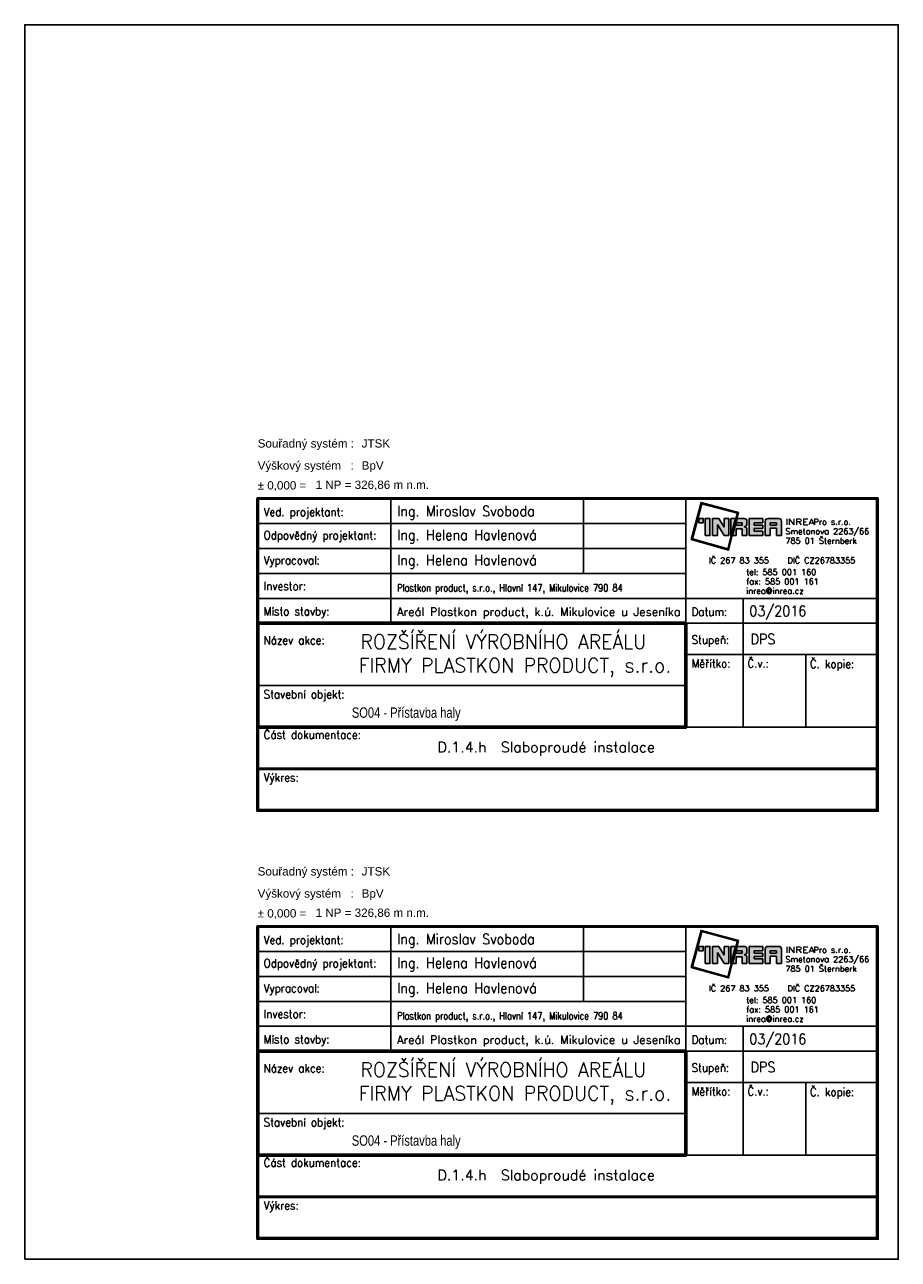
# Paper-space layout 'titulní' of a CAD drawing. Header units: millimetres. Extents: x 420 to 630, y 0 to 297.
import ezdxf
from ezdxf.enums import TextEntityAlignment as Align

# ---------------------------------------------------------------- set-up
doc = ezdxf.new("R2010")
doc.units = ezdxf.units.MM
doc.layers.add('_rámeček', color=8, linetype='Continuous', plot=False)
doc.layers.add('IN_RAZITKO', color=7, linetype='Continuous')
doc.styles.add('ARI-ROM-UNI', font='simplex.shx', dxfattribs={"width": 0.8})
doc.styles.add('Arial', font='arial.ttf', dxfattribs={"width": 0.8})
doc.styles.add('ROMANS', font='ic-romans.shx', dxfattribs={"width": 0.8})

# ---------------------------------------------------------------- blocks, each defined once
blk = doc.blocks.new('INREA RAZÍTKO')
at = {"layer": 'IN_RAZITKO', "transparency": 33554687}
blk.add_hatch(color=256, dxfattribs=at).paths.add_polyline_path([(-3.869, 7.655), (-3.904, 7.527), (-3.878, 7.527), (-3.839, 7.673), (-4.74, 7.912), (-4.978, 7.018), (-4.08, 6.768), (-3.993, 7.115), (-4.019, 7.115), (-4.098, 6.799), (-4.947, 7.035), (-4.722, 7.882)])
h = blk.add_hatch(color=256, dxfattribs=at)
h.paths.add_polyline_path([(-4.687, 7.527), (-4.792, 7.527), (-4.792, 7.423), (-4.687, 7.423)])
h.paths.add_polyline_path([(-4.527, 7.526), (-4.642, 7.526), (-4.642, 7.115), (-4.527, 7.115)])
h.paths.add_polyline_path([(-4.317, 7.527), (-4.468, 7.527), (-4.468, 7.115), (-4.349, 7.115), (-4.349, 7.381), (-4.189, 7.115), (-4.07, 7.115), (-4.07, 7.527), (-4.189, 7.527), (-4.189, 7.315)])
h.paths.add_polyline_path([(-3.913, 7.527), (-4.023, 7.527), (-4.023, 7.115)])
edge = h.paths.add_edge_path()
edge.add_line((-3.708, 7.527), (-3.877, 7.527))
edge.add_line((-3.877, 7.527), (-3.987, 7.115))
edge.add_line((-3.987, 7.115), (-3.894, 7.115))
edge.add_line((-3.894, 7.115), (-3.894, 7.277))
edge.add_line((-3.894, 7.277), (-3.757, 7.277))
edge.add_line((-3.757, 7.277), (-3.757, 7.115))
edge.add_line((-3.757, 7.115), (-3.638, 7.115))
edge.add_line((-3.638, 7.115), (-3.638, 7.257))
edge.add_arc((-3.708, 7.257), 0.07, 0, 90)
edge.add_arc((-3.708, 7.397), 0.07, 270, 360)
edge.add_line((-3.638, 7.397), (-3.638, 7.457))
edge.add_arc((-3.708, 7.457), 0.07, 0, 90)
h.paths.add_polyline_path([(-3.757, 7.419), (-3.757, 7.362), (-3.894, 7.362), (-3.894, 7.419)])
h.paths.add_polyline_path([(-3.253, 7.527), (-3.588, 7.527), (-3.588, 7.115), (-3.253, 7.115), (-3.253, 7.225), (-3.465, 7.225), (-3.465, 7.287), (-3.253, 7.287), (-3.253, 7.366), (-3.465, 7.366), (-3.465, 7.421), (-3.253, 7.421)])
edge = h.paths.add_edge_path()
edge.add_line((-2.877, 7.527), (-3.131, 7.527))
edge.add_arc((-3.131, 7.457), 0.07, 90, 180)
edge.add_line((-3.201, 7.457), (-3.201, 7.115))
edge.add_line((-3.201, 7.115), (-3.081, 7.115))
edge.add_line((-3.081, 7.115), (-3.081, 7.293))
edge.add_line((-3.081, 7.293), (-2.931, 7.293))
edge.add_line((-2.931, 7.293), (-2.931, 7.115))
edge.add_line((-2.931, 7.115), (-2.807, 7.115))
edge.add_line((-2.807, 7.115), (-2.807, 7.457))
edge.add_arc((-2.877, 7.457), 0.07, 0, 90)
h.paths.add_polyline_path([(-2.931, 7.421), (-2.931, 7.362), (-3.081, 7.362), (-3.081, 7.421)])
at = {"layer": 'IN_RAZITKO', "color": 7, "transparency": 33554687}
for p, q in [((-12.195, 8.005), (-12.195, 5.005)), ((-7.564, 8.005), (-7.564, 6.205)), ((-5.108, 2.651), (-5.108, 8.005)), ((-15.395, 7.405), (-5.108, 7.405)), ((-15.395, 6.805), (-5.108, 6.805)), ((-15.395, 6.205), (-5.108, 6.205)), ((-15.395, 5.605), (-5.108, 5.605)), ((-5.108, 5.605), (-0.505, 5.605)), ((-3.727, 5.605), (-3.727, 2.505)), ((-5.108, 5.005), (-0.505, 5.005)), ((-5.108, 4.255), (-0.505, 4.255)), ((-2.225, 4.258), (-2.225, 2.505)), ((-15.395, 3.505), (-5.108, 3.505))]:
    blk.add_line(p, q, dxfattribs=at)
at = {"layer": 'IN_RAZITKO', "transparency": 33554687}
for p, q in [((-4.468, 7.527), (-4.317, 7.527)), ((-4.468, 7.527), (-4.468, 7.115)), ((-4.317, 7.527), (-4.189, 7.315)), ((-4.189, 7.315), (-4.189, 7.527)), ((-4.189, 7.527), (-4.07, 7.527)), ((-4.07, 7.115), (-4.07, 7.527)), ((-4.023, 7.115), (-4.023, 7.527)), ((-3.913, 7.527), (-4.023, 7.115)), ((-4.023, 7.527), (-3.913, 7.527)), ((-3.877, 7.527), (-3.987, 7.115)), ((-3.878, 7.527), (-3.904, 7.527)), ((-3.877, 7.527), (-3.708, 7.527)), ((-3.638, 7.397), (-3.638, 7.457)), ((-3.588, 7.527), (-3.588, 7.115)), ((-3.588, 7.527), (-3.253, 7.527)), ((-3.253, 7.527), (-3.253, 7.421)), ((-3.253, 7.421), (-3.253, 7.527)), ((-3.201, 7.115), (-3.201, 7.457)), ((-3.131, 7.527), (-2.877, 7.527)), ((-2.807, 7.115), (-2.807, 7.457)), ((-4.349, 7.115), (-4.349, 7.381)), ((-4.349, 7.381), (-4.189, 7.115)), ((-3.894, 7.362), (-3.894, 7.419)), ((-3.757, 7.419), (-3.894, 7.419)), ((-3.757, 7.362), (-3.894, 7.362)), ((-3.894, 7.115), (-3.894, 7.277)), ((-3.894, 7.277), (-3.757, 7.277)), ((-3.757, 7.362), (-3.757, 7.419)), ((-3.757, 7.277), (-3.757, 7.115)), ((-3.638, 7.257), (-3.638, 7.115)), ((-3.253, 7.421), (-3.465, 7.421)), ((-3.465, 7.421), (-3.465, 7.366)), ((-3.253, 7.366), (-3.465, 7.366)), ((-3.253, 7.287), (-3.465, 7.287)), ((-3.465, 7.287), (-3.465, 7.225)), ((-3.465, 7.225), (-3.253, 7.225)), ((-3.253, 7.366), (-3.253, 7.287)), ((-3.253, 7.225), (-3.253, 7.115)), ((-2.931, 7.421), (-3.081, 7.421)), ((-3.081, 7.421), (-3.081, 7.362)), ((-3.081, 7.362), (-2.931, 7.362)), ((-2.931, 7.293), (-3.081, 7.293)), ((-3.081, 7.293), (-3.081, 7.115)), ((-2.931, 7.362), (-2.931, 7.421)), ((-2.931, 7.115), (-2.931, 7.293)), ((-4.468, 7.115), (-4.349, 7.115)), ((-4.189, 7.115), (-4.07, 7.115)), ((-3.993, 7.115), (-4.019, 7.115)), ((-3.987, 7.115), (-3.894, 7.115)), ((-3.757, 7.115), (-3.638, 7.115)), ((-3.588, 7.115), (-3.253, 7.115)), ((-3.201, 7.115), (-3.081, 7.115)), ((-2.931, 7.115), (-2.807, 7.115)), ((-5.108, 2.505), (-0.505, 2.505))]:
    blk.add_line(p, q, dxfattribs=at)
at = {"layer": 'IN_RAZITKO', "lineweight": 50, "transparency": 33554687}
for points in [[(-15.4, 0.5), (-0.5, 0.5), (-0.5, 8.01), (-15.4, 8.01)], [(-15.395, 0.505), (-0.505, 0.505), (-0.505, 8.005), (-15.395, 8.005)]]:
    blk.add_lwpolyline(points, close=True, dxfattribs=at)
at = {"layer": 'IN_RAZITKO', "transparency": 33554687}
for points in [[(-3.878, 7.527), (-3.839, 7.673), (-4.74, 7.912), (-4.978, 7.018), (-4.08, 6.768), (-3.993, 7.115)], [(-3.904, 7.527), (-3.869, 7.655), (-4.722, 7.882), (-4.947, 7.035), (-4.098, 6.799), (-4.019, 7.115)]]:
    blk.add_lwpolyline(points, dxfattribs=at)
for points in [[(-3.869, 7.655), (-3.904, 7.527), (-3.878, 7.527), (-3.839, 7.673), (-4.74, 7.912), (-4.978, 7.018), (-4.08, 6.768), (-3.993, 7.115), (-4.019, 7.115), (-4.098, 6.799), (-4.947, 7.035), (-4.722, 7.882)], [(-4.792, 7.423), (-4.687, 7.423), (-4.687, 7.527), (-4.792, 7.527)], [(-4.642, 7.115), (-4.527, 7.115), (-4.527, 7.526), (-4.642, 7.526)]]:
    blk.add_lwpolyline(points, close=True, dxfattribs=at)
at = {"layer": 'IN_RAZITKO', "lineweight": 60, "transparency": 33554687}
blk.add_lwpolyline([(-15.395, 2.505), (-5.108, 2.505), (-5.108, 5.005), (-15.395, 5.005)], close=True, dxfattribs=at)
at = {"layer": 'IN_RAZITKO', "transparency": 33554687, "const_width": 0.075}
blk.add_lwpolyline([(-15.395, 0.505), (-0.505, 0.505), (-0.505, 1.505), (-15.395, 1.505)], close=True, dxfattribs=at)
at = {"layer": 'IN_RAZITKO', "transparency": 33554687}
for centre, start, end in [((-3.708, 7.457), 0, 90), ((-3.131, 7.457), 90, 180), ((-2.877, 7.457), 0, 90), ((-3.708, 7.397), 270, 0), ((-3.708, 7.257), 0, 90)]:
    blk.add_arc(centre, 0.07, start, end, dxfattribs=at)
at = {"layer": 'IN_RAZITKO', "transparency": 33554687, "style": 'Arial'}
for s, p in [('Souřadný systém :', (-15.4, 9.432)), ('Výškový systém   :', (-15.4, 8.901)), ('± 0,000 =', (-15.4, 8.423))]:
    blk.add_text(s, height=0.2, dxfattribs=at).set_placement(p, align=Align.TOP_LEFT)
at = {"layer": 'IN_RAZITKO', "color": 3, "transparency": 33554687, "style": 'Arial'}
for s, p in [('JTSK', (-12.9, 9.432)), ('BpV', (-12.9, 8.901))]:
    blk.add_text(s, height=0.2, dxfattribs=at).set_placement(p, align=Align.TOP_LEFT)
at = {"layer": 'IN_RAZITKO', "color": 7, "transparency": 33554687, "style": 'ARI-ROM-UNI', "width": 0.9}
for s, p in [('Ved. projektant:', (-15.255, 7.584)), ('Odpovědný projektant:', (-15.255, 7.022)), ('Vypracoval:', (-15.255, 6.422)), ('Investor:', (-15.255, 5.801)), ('Místo stavby:', (-15.255, 5.193)), ('Datum:', (-4.968, 5.182)), ('Název akce:', (-15.255, 4.497)), ('Stupeň:', (-4.968, 4.509)), ('Měřítko:', (-4.968, 3.94)), ('Č.v.:', (-3.627, 3.94)), ('Č. kopie:', (-2.125, 3.927)), ('Stavební objekt:', (-15.255, 3.197)), ('Část dokumentace:', (-15.255, 2.225)), ('Výkres:', (-15.255, 1.196))]:
    blk.add_text(s, height=0.2, dxfattribs=at).set_placement(p)
at = {"layer": 'IN_RAZITKO', "transparency": 33554687, "style": 'ARI-ROM-UNI'}
for s, p in [('                 Pro s.r.o.', (-3.847, 7.329)), ('Smetanova 2263/66', (-2.715, 7.103)), ('785 01 Šternberk', (-2.715, 6.877)), ('IČ 267 83 355   DIČ CZ26783355', (-4.556, 6.404)), ('tel: 585 001 160', (-3.657, 6.122)), ('fax: 585 001 161', (-3.657, 5.896)), ('inrea@inrea.cz', (-3.657, 5.67))]:
    blk.add_text(s, height=0.1425, dxfattribs=at).set_placement(p, align=Align.BOTTOM_LEFT)
at = {"layer": 'IN_RAZITKO', "transparency": 33554687, "style": 'ARI-ROM-UNI', "width": 1.3}
blk.add_text('INREA', height=0.1425, dxfattribs=at).set_placement((-2.715, 7.331), align=Align.BOTTOM_LEFT)
at = {"layer": 'IN_RAZITKO', "color": 3, "transparency": 33554687, "style": 'Arial'}
blk.add_attdef('NULA', (-14.012, 8.227), '', height=0.2, dxfattribs=at)
at = {"layer": 'IN_RAZITKO', "transparency": 33554687, "style": 'ARI-ROM-UNI'}
for tag, p, height, width in [('VEDOUCÍ-PROJEKTANT', (-12.053, 7.553), 0.25, 0.9), ('ODPOVĚDNÝ-PROJEKTANT', (-12.053, 6.964), 0.25, 0.9), ('VYPRACOVAL', (-12.053, 6.363), 0.25, 0.9), ('INVESTOR', (-12.053, 5.774), 0.2, 0.9), ('MÍSTO', (-12.053, 5.149), 0.25, 0.85), ('DATUM', (-3.585, 5.185), 0.25, 0.9), ('STUPEŇ', (-3.556, 4.468), 0.25, 0.9), ('OBJEKT', (-11.248, 2.85), 0.2, 0.8)]:
    blk.add_attdef(tag, p, '', height=height, dxfattribs=dict(at, width=width))
for tag, height, width, p in [('NÁZEV-1', 0.35, 0.85, (-10.252, 4.438)), ('NÁZEV-2', 0.35, 0.85, (-10.252, 3.876)), ('MĚŘ', 0.25, 0.9, (-4.422, 3.031)), ('ČV', 0.25, 0.9, (-3.034, 3.031)), ('VÝKRES', 0.35, 0.95, (-10.299, 0.801))]:
    blk.add_attdef(tag, text='', height=height, dxfattribs=dict(at, width=width)).set_placement(p, align=Align.CENTER)
blk.add_attdef('DOKUMENTACE', (-11.26, 1.842), '', height=0.25, dxfattribs=at)

psp = doc.layouts.new('titulní')

# ---------------------------------------------------------------- linework, layer by layer
at = {"layer": '_rámeček'}
psp.add_lwpolyline([(420, 0), (630, 0), (630, 297), (420, 297)], close=True, dxfattribs=at)

# ---------------------------------------------------------------- block references
ref = psp.add_blockref('INREA RAZÍTKO', (630, 102.95), dxfattribs=dict(xscale=10.00000000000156, yscale=10.00000000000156, zscale=10.00000000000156))
ref.add_attrib('VEDOUCÍ-PROJEKTANT', 'Ing. Miroslav Svoboda', (509.52, 178.74), dxfattribs={"layer": 'IN_RAZITKO', "height": 2.5, "style": 'ARI-ROM-UNI', "width": 0.9})
ref.add_attrib('ODPOVĚDNÝ-PROJEKTANT', 'Ing. Helena Havlenová', (509.52, 173.02), dxfattribs={"layer": 'IN_RAZITKO', "height": 2.5, "style": 'ARI-ROM-UNI', "width": 0.9})
ref.add_attrib('VYPRACOVAL', 'Ing. Helena Havlenová', (509.52, 166.95), dxfattribs={"layer": 'IN_RAZITKO', "height": 2.5, "style": 'ARI-ROM-UNI', "width": 0.9})
ref.add_attrib('INVESTOR', 'Plastkon product, s.r.o., Hlavní 147, Mikulovice 790 84', (509.52, 160.63), dxfattribs={"layer": 'IN_RAZITKO', "height": 1.8, "style": 'ARI-ROM-UNI', "width": 0.8})
ref.add_attrib('MÍSTO', 'Areál Plastkon product, k.ú. Mikulovice u Jeseníka', (509.52, 154.77), dxfattribs={"layer": 'IN_RAZITKO', "height": 2, "style": 'ARI-ROM-UNI'})
ref.add_attrib('NÁZEV-1', 'ROZŠÍŘENÍ VÝROBNÍHO AREÁLU ', dxfattribs={"layer": 'IN_RAZITKO', "height": 3.5, "style": 'ARI-ROM-UNI', "width": 0.95}).set_placement((536.2, 146.82), align=Align.CENTER)
ref.add_attrib('NÁZEV-2', 'FIRMY PLASTKON PRODUCT, s.r.o.', dxfattribs={"layer": 'IN_RAZITKO', "height": 3.5, "style": 'ARI-ROM-UNI', "width": 0.95}).set_placement((537.87, 141.14), align=Align.CENTER)
ref.add_attrib('DATUM', '03/2016', (594.2, 154.7), dxfattribs={"layer": 'IN_RAZITKO', "height": 2.5, "style": 'ARI-ROM-UNI', "width": 0.9})
ref.add_attrib('DOKUMENTACE', '      D.1.4.h  Slaboproudé instalace', (508.05, 121.96), dxfattribs={"layer": 'IN_RAZITKO', "height": 2.5, "style": 'ARI-ROM-UNI'})
ref.add_attrib('STUPEŇ', 'DPS', (594.49, 147.95), dxfattribs={"layer": 'IN_RAZITKO', "height": 2.5, "style": 'ARI-ROM-UNI', "width": 0.9})
ref.add_attrib('OBJEKT', 'SO04 - Přístavba haly', (498.63, 130.27), dxfattribs={"layer": 'IN_RAZITKO', "height": 2.5, "style": 'ROMANS', "width": 0.8})
ref.add_attrib('NULA', '1 NP = 326,86 m n.m.', (489.93, 185.32), dxfattribs={"layer": 'IN_RAZITKO', "color": 3, "height": 2, "style": 'Arial'})
ref = psp.add_blockref('INREA RAZÍTKO', (630, 0), dxfattribs=dict(xscale=10.00000000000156, yscale=10.00000000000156, zscale=10.00000000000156))
ref.add_attrib('VEDOUCÍ-PROJEKTANT', 'Ing. Miroslav Svoboda', (509.52, 75.79), dxfattribs={"layer": 'IN_RAZITKO', "height": 2.5, "style": 'ARI-ROM-UNI', "width": 0.9})
ref.add_attrib('ODPOVĚDNÝ-PROJEKTANT', 'Ing. Helena Havlenová', (509.52, 70.07), dxfattribs={"layer": 'IN_RAZITKO', "height": 2.5, "style": 'ARI-ROM-UNI', "width": 0.9})
ref.add_attrib('VYPRACOVAL', 'Ing. Helena Havlenová', (509.52, 64), dxfattribs={"layer": 'IN_RAZITKO', "height": 2.5, "style": 'ARI-ROM-UNI', "width": 0.9})
ref.add_attrib('INVESTOR', 'Plastkon product, s.r.o., Hlavní 147, Mikulovice 790 84', (509.52, 57.68), dxfattribs={"layer": 'IN_RAZITKO', "height": 1.8, "style": 'ARI-ROM-UNI', "width": 0.8})
ref.add_attrib('MÍSTO', 'Areál Plastkon product, k.ú. Mikulovice u Jeseníka', (509.52, 51.82), dxfattribs={"layer": 'IN_RAZITKO', "height": 2, "style": 'ARI-ROM-UNI'})
ref.add_attrib('NÁZEV-1', 'ROZŠÍŘENÍ VÝROBNÍHO AREÁLU ', dxfattribs={"layer": 'IN_RAZITKO', "height": 3.5, "style": 'ARI-ROM-UNI', "width": 0.95}).set_placement((536.2, 43.87), align=Align.CENTER)
ref.add_attrib('NÁZEV-2', 'FIRMY PLASTKON PRODUCT, s.r.o.', dxfattribs={"layer": 'IN_RAZITKO', "height": 3.5, "style": 'ARI-ROM-UNI', "width": 0.95}).set_placement((537.87, 38.19), align=Align.CENTER)
ref.add_attrib('DATUM', '03/2016', (594.2, 51.75), dxfattribs={"layer": 'IN_RAZITKO', "height": 2.5, "style": 'ARI-ROM-UNI', "width": 0.9})
ref.add_attrib('DOKUMENTACE', '      D.1.4.h  Slaboproudé instalace', (508.05, 19.01), dxfattribs={"layer": 'IN_RAZITKO', "height": 2.5, "style": 'ARI-ROM-UNI'})
ref.add_attrib('STUPEŇ', 'DPS', (594.49, 45), dxfattribs={"layer": 'IN_RAZITKO', "height": 2.5, "style": 'ARI-ROM-UNI', "width": 0.9})
ref.add_attrib('OBJEKT', 'SO04 - Přístavba haly', (498.63, 27.32), dxfattribs={"layer": 'IN_RAZITKO', "height": 2.5, "style": 'ROMANS', "width": 0.8})
ref.add_attrib('NULA', '1 NP = 326,86 m n.m.', (489.93, 82.37), dxfattribs={"layer": 'IN_RAZITKO', "color": 3, "height": 2, "style": 'Arial'})

doc.saveas('drawing.dxf')
